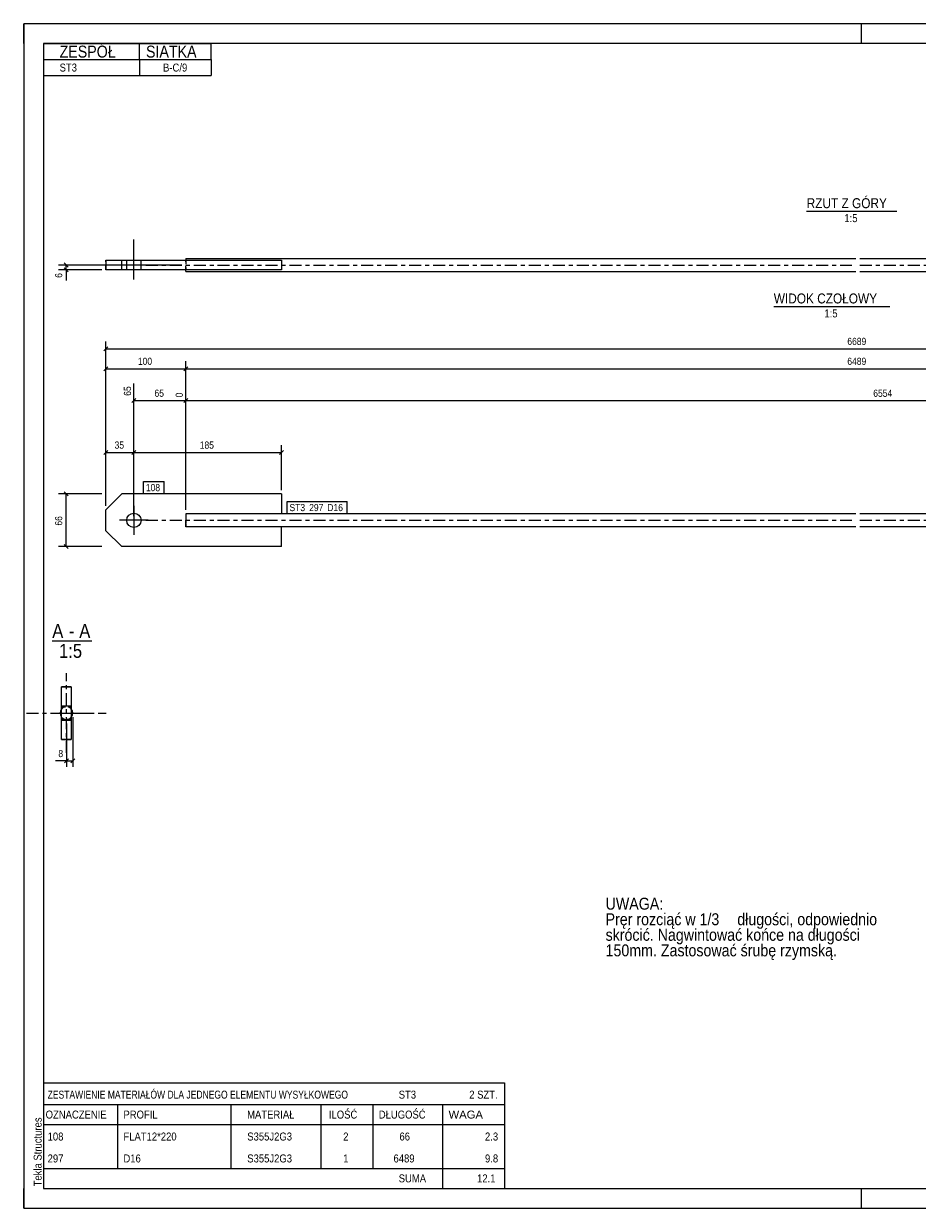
# Model space of a CAD drawing. Header units: millimetres. Extents: x 0 to 420, y 0 to 297.
# Tile 1 of 2: x 0 to 224, y 0 to 297. Entities that reach past the tile are written whole.
import ezdxf

# ---------------------------------------------------------------- set-up
doc = ezdxf.new("R2010")
doc.units = ezdxf.units.MM
for name, pattern in [('XKITLINE00', [0]), ('XKITLINE01', [4, 1, -1, 1, -1]), ('XKITLINE03', [6, 3, -1, 1, -1])]:
    doc.linetypes.add(name, pattern=pattern)
for name, color, linetype, lineweight in [('Arkusz rysunku', 3, 'Continuous', 0), ('Element', 2, 'Continuous', 0), ('Inny typ obiektu', 7, 'Continuous', 0), ('Tekst', 7, 'Continuous', 0), ('Wymiar', 4, 'Continuous', 0), ('Znak elementu', 2, 'Continuous', 0), ('Śruba', 3, 'Continuous', 0)]:
    doc.layers.add(name, color=color, linetype=linetype, lineweight=lineweight)
doc.styles.add('ARIAL', font='ARIAL.TTF')

msp = doc.modelspace()

# ---------------------------------------------------------------- linework, layer by layer
at = {"layer": 'Arkusz rysunku', "linetype": 'XKITLINE00', "lineweight": 0}
for p, q in [((420, 297), (0, 297)), ((0, 297), (0, 0)), ((0, 292), (0, 297)), ((5, 297), (0, 297)), ((210, 292), (210, 297)), ((415, 292), (5, 292)), ((5, 292), (5, 5)), ((0, 0), (0, 5)), ((5, 5), (415, 5)), ((210, 0), (210, 5)), ((0, 0), (420, 0))]:
    msp.add_line(p, q, dxfattribs=at)
at = {"layer": 'Element', "linetype": 'XKITLINE00', "lineweight": 0}
for p, q in [((20.62, 237.7), (20.62, 235.3)), ((20.62, 237.7), (64.62, 237.7)), ((24.62, 235.3), (24.62, 237.7)), ((40.62, 238.1), (208.62, 238.1)), ((40.62, 238.1), (40.62, 237.89)), ((40.62, 237.89), (40.62, 237.7)), ((64.62, 237.7), (64.62, 235.3)), ((209.62, 238.1), (377.62, 238.1)), ((64.62, 235.3), (20.62, 235.3)), ((40.62, 234.9), (40.62, 235.3)), ((40.62, 234.9), (208.62, 234.9)), ((209.62, 234.9), (377.62, 234.9)), ((20.62, 175.09), (24.62, 179.09)), ((64.62, 179.09), (24.62, 179.09)), ((64.62, 179.09), (64.62, 174.09)), ((20.62, 169.89), (20.62, 175.09)), ((40.62, 174.09), (40.62, 173.48)), ((64.62, 174.09), (40.62, 174.09)), ((40.62, 173.48), (40.62, 171.69)), ((208.62, 174.09), (64.62, 174.09)), ((353.62, 174.09), (209.62, 174.09)), ((24.62, 165.89), (20.62, 169.89)), ((40.62, 171.51), (40.62, 171.69)), ((40.62, 170.89), (40.62, 171.51)), ((64.62, 170.89), (40.62, 170.89)), ((208.62, 170.89), (64.62, 170.89)), ((64.62, 165.89), (64.62, 170.89)), ((353.62, 170.89), (209.62, 170.89)), ((64.62, 165.89), (24.62, 165.89)), ((9.5, 117.56), (9.5, 130.76)), ((11.9, 130.76), (9.5, 130.76)), ((9.5, 117.56), (9.5, 130.76)), ((9.5, 130.76), (11.9, 130.76)), ((11.9, 130.76), (11.9, 117.56)), ((11.9, 130.76), (11.9, 117.56)), ((9.5, 117.56), (11.9, 117.56)), ((11.9, 117.56), (9.5, 117.56))]:
    msp.add_line(p, q, dxfattribs=at)
at = {"layer": 'Element', "linetype": 'XKITLINE01', "lineweight": 0}
for p, q in [((20.62, 235.3), (20.62, 237.7)), ((24.62, 235.3), (24.62, 237.7)), ((40.62, 237.89), (40.62, 235.3)), ((40.62, 237.7), (40.62, 235.3)), ((40.62, 235.3), (40.62, 237.7)), ((64.62, 174.09), (40.62, 174.09)), ((40.62, 174.09), (40.62, 173.48)), ((40.62, 171.51), (40.62, 173.48)), ((40.62, 171.51), (40.62, 170.89)), ((64.62, 170.89), (40.62, 170.89)), ((9.5, 130.76), (11.9, 130.76)), ((9.5, 125.76), (11.9, 125.76)), ((9.5, 125.76), (11.9, 125.76)), ((11.9, 122.56), (9.5, 122.56)), ((9.5, 122.56), (11.9, 122.56)), ((11.9, 117.56), (9.5, 117.56))]:
    msp.add_line(p, q, dxfattribs=at)
at = {"layer": 'Element', "linetype": 'XKITLINE03', "lineweight": 0}
for p, q in [((30.62, 236.5), (208.62, 236.5)), ((209.62, 236.5), (387.62, 236.5)), ((30.62, 172.49), (208.62, 172.49)), ((209.62, 172.49), (387.62, 172.49)), ((10.7, 114.16), (10.7, 134.16)), ((0.7, 124.16), (20.7, 124.16))]:
    msp.add_line(p, q, dxfattribs=at)
at = {"layer": 'Element', "linetype": 'XKITLINE00', "lineweight": 0}
for start, end in [(140.6014, 219.3986), (320.6014, 39.3986)]:
    msp.add_arc((10.7, 124.16), 1.6, start, end, dxfattribs=at)
at = {"layer": 'Element', "linetype": 'XKITLINE01', "lineweight": 0}
for start, end in [(39.3986, 140.6014), (219.3986, 320.6014)]:
    msp.add_arc((10.7, 124.16), 1.6, start, end, dxfattribs=at)
at = {"layer": 'Inny typ obiektu', "linetype": 'XKITLINE00', "lineweight": 0}
for p, q in [((5, 292), (47, 292)), ((5, 292), (5, 288)), ((29, 288), (29, 292)), ((47, 288), (47, 292)), ((5, 288), (47, 288)), ((5, 288), (5, 284)), ((29, 288), (29, 284)), ((47, 288), (47, 284)), ((5, 284), (47, 284)), ((196.26, 250), (218.86, 250)), ((188.02, 226.11), (217.1, 226.11)), ((7.16, 142.26), (17.04, 142.26)), ((5, 31.5), (5, 26)), ((5, 31.5), (120.5, 31.5)), ((120.5, 31.5), (120.5, 26)), ((5, 26), (5, 21)), ((5, 26), (120.5, 26)), ((23.5, 26), (23.5, 21)), ((52, 21), (52, 26)), ((74.5, 26), (74.5, 21)), ((87.5, 26), (87.5, 21)), ((105, 26), (105, 21)), ((120.5, 26), (120.5, 21)), ((5, 21), (120.5, 21)), ((5, 21), (5, 15.5)), ((23.5, 21), (23.5, 15.5)), ((52, 15.5), (52, 21)), ((74.5, 21), (74.5, 15.5)), ((87.5, 21), (87.5, 15.5)), ((105, 21), (105, 15.5)), ((120.5, 21), (120.5, 15.5)), ((5, 15.5), (5, 10)), ((23.5, 15.5), (23.5, 10)), ((52, 10), (52, 15.5)), ((74.5, 15.5), (74.5, 10)), ((87.5, 15.5), (87.5, 10)), ((105, 15.5), (105, 10)), ((120.5, 15.5), (120.5, 10)), ((5, 10), (5, 5)), ((5, 10), (120.5, 10)), ((105, 10), (105, 5)), ((120.5, 10), (120.5, 5)), ((5, 5), (120.5, 5))]:
    msp.add_line(p, q, dxfattribs=at)
at = {"layer": 'Wymiar', "linetype": 'XKITLINE00', "lineweight": 0}
for p, q in [((39.62, 236.5), (8.76, 236.5)), ((19.62, 235.3), (8.76, 235.3)), ((10.11, 237.01), (11.13, 235.99)), ((10.11, 235.81), (11.13, 234.79)), ((10.62, 235.3), (10.62, 236.5)), ((10.62, 235.3), (10.62, 232.61)), ((10.62, 235.3), (10.62, 232.61)), ((20.62, 176.09), (20.62, 217.35)), ((21.13, 216), (20.11, 214.99)), ((20.62, 215.49), (397.62, 215.49)), ((21.13, 211), (20.11, 209.99)), ((20.62, 176.09), (20.62, 212.35)), ((41.13, 211), (40.11, 209.99)), ((41.13, 211), (40.11, 209.99)), ((40.62, 175.09), (40.62, 212.35)), ((40.62, 175.09), (40.62, 212.35)), ((20.62, 210.49), (40.62, 210.49)), ((40.62, 210.49), (377.62, 210.49)), ((27.62, 173.49), (27.62, 206.78)), ((28.13, 203), (27.11, 201.99)), ((27.62, 202.49), (40.62, 202.49)), ((41.13, 203), (40.11, 201.99)), ((41.13, 203), (40.11, 201.99)), ((40.62, 175.09), (40.62, 204.65)), ((40.62, 175.09), (40.62, 204.65)), ((40.62, 202.49), (390.62, 202.49)), ((20.62, 176.09), (20.62, 191.35)), ((27.62, 173.49), (27.62, 191.35)), ((27.62, 173.49), (27.62, 191.35)), ((64.62, 180.09), (64.62, 191.35)), ((21.13, 190), (20.11, 188.99)), ((20.62, 189.49), (27.62, 189.49)), ((28.13, 190), (27.11, 188.99)), ((28.13, 190), (27.11, 188.99)), ((27.62, 189.49), (64.62, 189.49)), ((65.13, 190), (64.11, 188.99)), ((19.62, 179.09), (8.76, 179.09)), ((10.11, 179.6), (11.13, 178.59)), ((10.62, 165.89), (10.62, 179.09)), ((10.11, 166.4), (11.13, 165.39)), ((19.62, 165.89), (8.76, 165.89)), ((12.3, 123.16), (12.3, 110.72)), ((10.7, 121.56), (10.7, 110.72)), ((10.7, 112.16), (8.01, 112.16)), ((10.7, 112.16), (8.01, 112.16)), ((11.21, 112.67), (10.19, 111.65)), ((10.7, 112.16), (12.3, 112.16)), ((12.81, 112.67), (11.79, 111.65))]:
    msp.add_line(p, q, dxfattribs=at)
at = {"layer": 'Znak elementu', "linetype": 'XKITLINE00', "lineweight": 0}
for p, q in [((30.02, 182.19), (35.23, 182.19)), ((30.02, 179.19), (30.02, 182.19)), ((35.23, 179.19), (35.23, 182.19)), ((30.02, 179.19), (35.23, 179.19)), ((66.02, 177.19), (81.11, 177.19)), ((66.02, 174.19), (66.02, 177.19)), ((81.11, 174.19), (81.11, 177.19)), ((66.02, 174.19), (81.11, 174.19))]:
    msp.add_line(p, q, dxfattribs=at)
at = {"layer": 'Śruba', "linetype": 'XKITLINE00', "lineweight": 0}
for p, q in [((27.62, 232.9), (27.62, 242.9)), ((25.82, 235.3), (25.82, 237.7)), ((29.42, 235.3), (29.42, 237.7)), ((27.62, 176.09), (27.62, 168.89)), ((31.22, 172.49), (24.02, 172.49)), ((9.5, 125.96), (11.9, 125.96)), ((7.1, 124.16), (17.1, 124.16)), ((9.5, 122.36), (11.9, 122.36))]:
    msp.add_line(p, q, dxfattribs=at)
msp.add_circle((27.62, 172.49), 1.8, dxfattribs=at)

# ---------------------------------------------------------------- texts
at = {"layer": 'Arkusz rysunku', "style": 'ARIAL', "width": 0.85}
msp.add_text('Tekla Structures', height=2, rotation=90, dxfattribs=at).set_placement((4.5, 5.5))
at = {"layer": 'Inny typ obiektu', "style": 'ARIAL'}
for s, height, width, p in [('ZESPÓŁ', 3, 0.85, (9, 288.5)), ('SIATKA', 3, 0.85, (30.66, 288.5)), ('ST3', 2, 0.85, (9, 285)), ('B-C/9', 2, 0.85, (34.93, 285)), ('RZUT Z GÓRY', 2.5, 0.85, (196.26, 250.75)), ('1:5', 2, 0.85, (205.71, 247.25)), ('WIDOK CZOŁOWY', 2.5, 0.85, (188.02, 226.86)), ('1:5', 2, 0.85, (200.71, 223.36)), ('A', 3.5, 0.85, (7.16, 143.01)), ('A', 3.5, 0.85, (13.93, 143.01)), ('-', 3.5, 0.85, (11.32, 143.01)), ('1:5', 3.5, 0.85, (8.86, 138.01)), ('ZESTAWIENIE MATERIAŁÓW DLA JEDNEGO ELEMENTU WYSYŁKOWEGO', 2, 0.765, (6, 27.5)), ('ST3', 2, 0.85, (94, 27.5)), ('2', 2, 0.85, (111.69, 27.5)), (' SZT.', 2, 0.85, (113, 27.5)), ('OZNACZENIE', 2, 0.85, (5.5, 22.5)), ('PROFIL', 2, 0.85, (25, 22.5)), ('MATERIAŁ', 2, 0.85, (56, 22.5)), ('ILOŚĆ', 2, 0.85, (76.5, 22.5)), ('DŁUGOŚĆ', 2, 0.85, (89, 22.5)), ('WAGA', 2, 1.008832, (106.5, 22.5)), ('108', 2, 0.85, (6, 17)), ('FLAT12*220', 2, 0.85, (25, 17)), ('S355J2G3', 2, 0.85, (56.04, 17)), ('2', 2, 0.85, (80.09, 17)), ('66', 2, 0.85, (94.19, 17)), ('2.3', 2, 0.85, (115.63, 17)), ('297', 2, 0.85, (6, 11.5)), ('D16', 2, 0.85, (25, 11.5)), ('S355J2G3', 2, 0.85, (56.04, 11.5)), ('1', 2, 0.85, (80.09, 11.5)), ('6489', 2, 0.85, (92.7, 11.5)), ('9.8', 2, 0.85, (115.63, 11.5)), ('SUMA', 2, 0.85, (94, 6.5)), ('12.1', 2, 0.85, (113.65, 6.5))]:
    msp.add_text(s, height=height, dxfattribs=dict(at, width=width)).set_placement(p)
at = {"layer": 'Tekst', "style": 'ARIAL', "width": 0.85}
for s, p in [('UWAGA:', (145.86, 74.87)), ('Pręr rozciąć w 1/3', (145.86, 70.97)), (' długości, odpowiednio', (177.88, 70.97)), ('skrócić. Nagwintować końce na długości ', (145.86, 67.07)), ('150mm. Zastosować śrubę rzymską.', (145.86, 63.17))]:
    msp.add_text(s, height=3, dxfattribs=at).set_placement(p)
at = {"layer": 'Wymiar', "style": 'ARIAL', "width": 0.85}
for s, p in [('6', (9.66, 233.29)), ('65', (26.9, 203.71)), ('0', (39.9, 203.31)), ('66', (9.66, 171.16))]:
    msp.add_text(s, height=1.8, rotation=90.0002, dxfattribs=at).set_placement(p)
for s, p in [('6689', (206.45, 216.45)), ('100', (28.62, 211.45)), ('6489', (206.45, 211.45)), ('65', (32.78, 203.45)), ('6554', (212.95, 203.45)), ('35', (22.78, 190.45)), ('185', (44.12, 190.45)), ('8', (8.69, 113.12))]:
    msp.add_text(s, height=1.8, dxfattribs=at).set_placement(p)
at = {"layer": 'Znak elementu', "style": 'ARIAL', "width": 0.85}
for s, p in [('108', (30.62, 179.79)), ('ST3', (66.62, 174.79)), ('297', (71.56, 174.79)), ('D16', (76.11, 174.79))]:
    msp.add_text(s, height=1.8, dxfattribs=at).set_placement(p)

doc.saveas('drawing.dxf')
